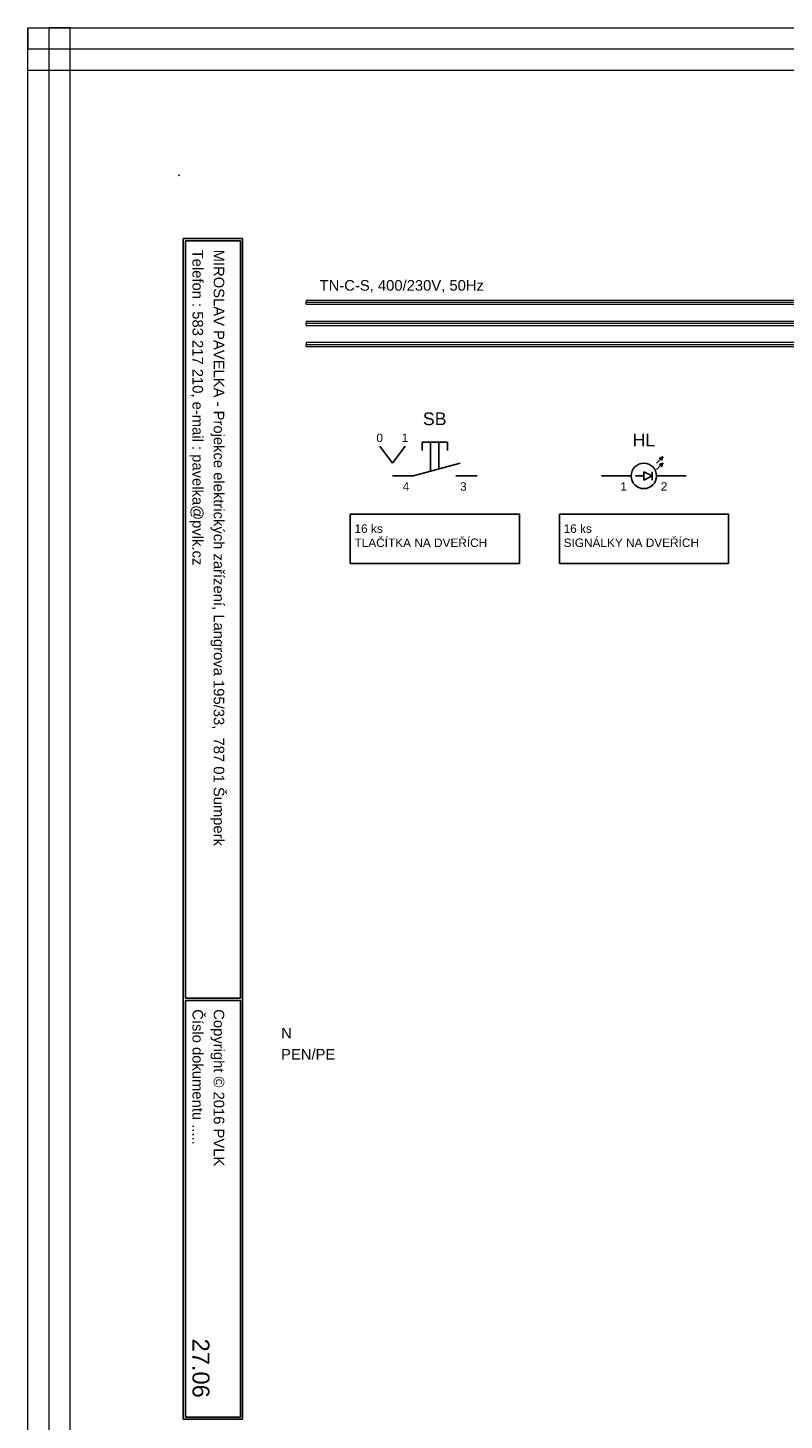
# Model space of a CAD drawing. Extents: x -74 to 5858, y 2827 to 3927.
# Tile 22 of 35: x 2621 to 2800, y 3041 to 3370. Entities that reach past the tile are written whole.
import ezdxf
from ezdxf.enums import TextEntityAlignment as Align

# ---------------------------------------------------------------- set-up
doc = ezdxf.new("R2010")
doc.units = 0
doc.header["$MEASUREMENT"] = 0
doc.layers.get('0').update_dxf_attribs({"linetype": 'CONTINUOUS'})
for name, color, linetype in [('1-KRESBA', 7, 'CONTINUOUS'), ('__Bílá', 7, 'CONTINUOUS'), ('__Oranžová', 30, 'CONTINUOUS'), ('__Rudá 010', 10, 'CONTINUOUS'), ('__Svmodrá', 4, 'CONTINUOUS'), ('__Vínová 220', 220, 'CONTINUOUS'), ('__Zelená', 3, 'CONTINUOUS'), ('__Černá 250', 7, 'CONTINUOUS')]:
    doc.layers.add(name, color=color, linetype=linetype)
doc.styles.add('Arial', font='arial.ttf')

# ---------------------------------------------------------------- blocks, each defined once
blk = doc.blocks.new('TLA0976')
at = {"color": 250, "linetype": 'Continuous'}
for p, q in [((-10, 3), (-13, 7)), ((-10, 3), (-7, 7)), ((-3, 8), (3, 8)), ((-3, 8), (-3, 6)), ((-1, 1.09), (-1, 8)), ((1, 1.64), (1, 8)), ((3, 8), (3, 6)), ((-10, 0), (-5, 0)), ((6, 3), (-5, 0)), ((5, 0), (10, 0))]:
    blk.add_line(p, q, dxfattribs=at)
at = {"style": 'Arial'}
for s, p in [('0', (-13, 8)), ('1', (-7, 8))]:
    blk.add_text(s, height=2, dxfattribs=at).set_placement(p, align=Align.CENTER)
blk.add_attdef('POPIS', text='', height=3, dxfattribs=at).set_placement((0, 12), align=Align.CENTER)
blk.add_attdef('CO', text='', height=2, dxfattribs=at).set_placement((-6, -3.5), align=Align.RIGHT)
blk.add_attdef('NO', (6, -3.5), '', height=2, dxfattribs=at)
at = {"style": 'Arial', "width": 0.8}
for tag, p in [('TYP', (10, -8)), ('BARVA', (10, -12)), ('DOPLŇ1', (10, -16)), ('DOPLŇ2', (10, -20)), ('DOPLŇ3', (10, -24)), ('DOPLŇ4', (10, -28)), ('DOPLŇ5', (10, -32))]:
    blk.add_attdef(tag, text='', height=2, dxfattribs=at).set_placement(p, align=Align.RIGHT)
blk = doc.blocks.new('*X9')
at = {"color": 0, "linetype": 'Continuous'}
for p, q in [((988.7, 4312.7), (988.7, 4312.7)), ((989.2, 4312.2), (988.7, 4312.7)), ((988.72, 4312.68), (988.78, 4312.73)), ((989.21, 4312.24), (988.74, 4312.71)), ((988.75, 4312.65), (988.85, 4312.76)), ((988.77, 4312.63), (988.92, 4312.78)), ((989.23, 4312.27), (988.77, 4312.73)), ((988.79, 4312.61), (988.99, 4312.81)), ((989.24, 4312.3), (988.8, 4312.74)), ((988.81, 4312.59), (989.06, 4312.84)), ((989.25, 4312.33), (988.83, 4312.75)), ((988.84, 4312.56), (989.14, 4312.86)), ((988.86, 4312.54), (989.21, 4312.89)), ((989.26, 4312.37), (988.87, 4312.76)), ((988.88, 4312.52), (989.28, 4312.92)), ((988.9, 4312.5), (989.35, 4312.94)), ((989.27, 4312.4), (988.9, 4312.77)), ((988.93, 4312.47), (989.42, 4312.97)), ((989.29, 4312.43), (988.93, 4312.79)), ((988.95, 4312.45), (989.5, 4313)), ((989.3, 4312.46), (988.96, 4312.8)), ((988.97, 4312.43), (989.47, 4312.93)), ((988.99, 4312.41), (989.45, 4312.86)), ((989.31, 4312.5), (989, 4312.81)), ((989.02, 4312.38), (989.42, 4312.79)), ((989.32, 4312.53), (989.03, 4312.82)), ((989.04, 4312.36), (989.39, 4312.72)), ((989.34, 4312.56), (989.06, 4312.84)), ((989.06, 4312.34), (989.37, 4312.65)), ((989.08, 4312.32), (989.34, 4312.57)), ((989.35, 4312.6), (989.1, 4312.85)), ((989.11, 4312.29), (989.31, 4312.5)), ((989.36, 4312.63), (989.13, 4312.86)), ((989.13, 4312.27), (989.29, 4312.43)), ((989.15, 4312.25), (989.26, 4312.36)), ((989.37, 4312.66), (989.16, 4312.87)), ((989.17, 4312.23), (989.23, 4312.29)), ((989.38, 4312.69), (989.19, 4312.88)), ((989.2, 4312.2), (989.21, 4312.21)), ((989.4, 4312.73), (989.23, 4312.9)), ((989.41, 4312.76), (989.26, 4312.91)), ((989.42, 4312.79), (989.29, 4312.92)), ((989.43, 4312.82), (989.32, 4312.93)), ((989.45, 4312.86), (989.36, 4312.95)), ((989.46, 4312.89), (989.39, 4312.96)), ((989.47, 4312.92), (989.42, 4312.97)), ((989.48, 4312.95), (989.45, 4312.98)), ((989.5, 4312.99), (989.49, 4313))]:
    blk.add_line(p, q, dxfattribs=at)
blk = doc.blocks.new('MOE01004')
for p, q in [((3, 3), (4.5, 4.5)), ((4.5, 4.5), (3.7, 4.2)), ((3.7, 4.2), (4.2, 3.7)), ((4.5, 4.5), (4.2, 3.7)), ((-3, 0), (-10, 0)), ((0, 0), (-2, 0)), ((2, 0), (0, 1)), ((0, -1), (0, 1)), ((2, 0), (0, -1)), ((2, 1), (2, -1)), ((3, 1.5), (4.5, 3)), ((3, 0), (10, 0)), ((4.5, 3), (3.7, 2.7)), ((3.7, 2.7), (4.2, 2.2)), ((4.5, 3), (4.2, 2.2))]:
    blk.add_line(p, q)
blk.add_circle((0, 0), 3)
for p in [(-985, -4308.5), (-985, -4310)]:
    blk.add_blockref('*X9', p)
at = {"style": 'Arial'}
blk.add_attdef('POPIS', text='', height=3, dxfattribs=at).set_placement((0, 7), align=Align.CENTER)
blk.add_attdef('1', text='', height=2, dxfattribs=at).set_placement((-4, -3.5), align=Align.RIGHT)
blk.add_attdef('2', (4, -3.5), '', height=2, dxfattribs=at)
at = {"style": 'Arial', "width": 0.8}
for tag, p in [('TYP', (10, -8)), ('BARVA', (10, -12)), ('DOPLŇ1', (10, -16)), ('DOPLŇ2', (10, -20)), ('DOPLŇ3', (10, -24)), ('DOPLŇ4', (10, -28)), ('DOPLŇ5', (10, -32))]:
    blk.add_attdef(tag, text='', height=2, dxfattribs=at).set_placement(p, align=Align.RIGHT)

msp = doc.modelspace()

# ---------------------------------------------------------------- linework, layer by layer
at = {"layer": '__Bílá'}
for p, q in [((2672.1, 3320), (2658.1, 3320)), ((2658.1, 3320), (2658.1, 3041)), ((2672.1, 3320), (2672.1, 3041)), ((2671.6, 3319.5), (2658.6, 3319.5)), ((2658.6, 3319.5), (2658.6, 3140.5)), ((2671.6, 3319.5), (2671.6, 3140.5)), ((2671.6, 3140.5), (2658.6, 3140.5)), ((2671.6, 3140), (2658.6, 3140)), ((2658.6, 3140), (2658.6, 3041.5)), ((2671.6, 3140), (2671.6, 3041.5)), ((2672.1, 3041), (2658.1, 3041)), ((2671.6, 3041.5), (2658.6, 3041.5))]:
    msp.add_line(p, q, dxfattribs=at)
msp.add_point((2657.1, 3335), dxfattribs=at)
at = {"layer": '__Oranžová', "lineweight": 0}
for p, q in [((2687.1, 3305.5), (2687.1, 3305)), ((2687.1, 3305.5), (3037.1, 3305.5)), ((2687.1, 3304.5), (2687.1, 3305)), ((2687.1, 3305), (3037.1, 3305)), ((2687.1, 3304.5), (3037.1, 3304.5)), ((2687.1, 3300.5), (2687.1, 3300)), ((2687.1, 3300.5), (3037.1, 3300.5)), ((2687.1, 3299.5), (2687.1, 3300)), ((2687.1, 3300), (3037.1, 3300)), ((2687.1, 3299.5), (3037.1, 3299.5)), ((2687.1, 3295.5), (2687.1, 3295)), ((2687.1, 3295.5), (3037.1, 3295.5)), ((2687.1, 3294.5), (2687.1, 3295)), ((2687.1, 3295), (3037.1, 3295)), ((2687.1, 3294.5), (3037.1, 3294.5))]:
    msp.add_line(p, q, dxfattribs=at)
at = {"layer": '__Vínová 220', "lineweight": 0}
for p, q in [((2621.39, 3369.82), (2621.39, 3364.82)), ((2621.39, 3369.82), (3117.79, 3369.82)), ((2621.39, 3003.74), (2621.39, 3369.82)), ((2621.39, 3369.82), (2626.39, 3369.82)), ((2626.39, 3003.74), (2626.39, 3369.82)), ((2631.39, 3369.82), (2626.39, 3369.82)), ((2631.39, 3003.74), (2631.39, 3369.82)), ((2621.39, 3359.82), (2621.39, 3364.82)), ((2621.39, 3364.82), (3117.79, 3364.82)), ((2621.39, 3359.82), (3117.79, 3359.82))]:
    msp.add_line(p, q, dxfattribs=at)
at = {"layer": '__Černá 250'}
for points in [[(2697.53, 3254.87), (2737.53, 3254.87), (2737.53, 3243.24), (2697.53, 3243.24)], [(2746.94, 3254.87), (2786.94, 3254.87), (2786.94, 3243.24), (2746.94, 3243.24)]]:
    msp.add_lwpolyline(points, close=True, dxfattribs=at)

# ---------------------------------------------------------------- block references
at = {"layer": '1-KRESBA'}
ref = msp.add_blockref('TLA0976', (2717.5, 3263.93), dxfattribs=at)
ref.add_attrib('POPIS', 'SB', dxfattribs={"layer": '0', "height": 3, "style": 'Arial'}).set_placement((2717.5, 3275.93), align=Align.CENTER)
ref.add_attrib('CO', '4', dxfattribs={"layer": '0', "height": 2, "style": 'Arial'}).set_placement((2711.5, 3260.43), align=Align.RIGHT)
ref.add_attrib('NO', '3', (2723.5, 3260.43), dxfattribs={"layer": '0', "height": 2, "style": 'Arial'})
at = {"layer": '__Černá 250'}
ref = msp.add_blockref('MOE01004', (2766.9, 3263.93), dxfattribs=at)
ref.add_attrib('POPIS', 'HL', dxfattribs={"layer": '0', "height": 3, "style": 'Arial'}).set_placement((2766.9, 3270.93), align=Align.CENTER)
ref.add_attrib('1', '1', dxfattribs={"layer": '0', "height": 2, "style": 'Arial'}).set_placement((2762.9, 3260.43), align=Align.RIGHT)
ref.add_attrib('2', '2', (2770.9, 3260.43), dxfattribs={"layer": '0', "height": 2, "style": 'Arial'})

# ---------------------------------------------------------------- texts
at = {"layer": '__Bílá', "style": 'Arial'}
for s, p in [('Telefon : 583 217 210, e-mail : pavelka@pvlk.cz', (2660.28, 3317.4)), ('MIROSLAV PAVELKA - Projekce elektrických zařízení, Langrova 195/33,  787 01 Šumperk', (2665.28, 3317.4)), ('Číslo dokumentu .....', (2660.28, 3137.9)), ('Copyright © 2016 PVLK', (2665.28, 3137.9))]:
    msp.add_text(s, height=2.5, rotation=270, dxfattribs=at).set_placement(p)
at = {"layer": '__Oranžová', "lineweight": 0, "style": 'Arial'}
msp.add_text('TN-C-S, 400/230V, 50Hz', height=2.5, dxfattribs=at).set_placement((2690.31, 3307.71))
at = {"layer": '__Rudá 010', "char_height": 2, "width": 52.9658, "attachment_point": 1, "style": 'Arial'}
for s, insert in [('16 ks\\PTLAČÍTKA NA DVEŘÍCH', (2698.55, 3252.47)), ('16 ks\\PSIGNÁLKY NA DVEŘÍCH', (2747.95, 3252.47))]:
    msp.add_mtext(s, dxfattribs=dict(at, insert=insert))
at = {"layer": '__Svmodrá', "linetype": 'Continuous', "style": 'Arial'}
msp.add_text('N', height=2.5, dxfattribs=at).set_placement((2681.21, 3131))
at = {"layer": '__Vínová 220', "style": 'Arial'}
msp.add_attdef('27.06', text='F.1.201', height=4, rotation=270, dxfattribs=at).set_placement((2660.28, 3046.08), align=Align.RIGHT)
at = {"layer": '__Zelená', "linetype": 'Continuous', "style": 'Arial'}
msp.add_text('PEN/PE', height=2.5, dxfattribs=at).set_placement((2681.21, 3126))

doc.saveas('drawing.dxf')
